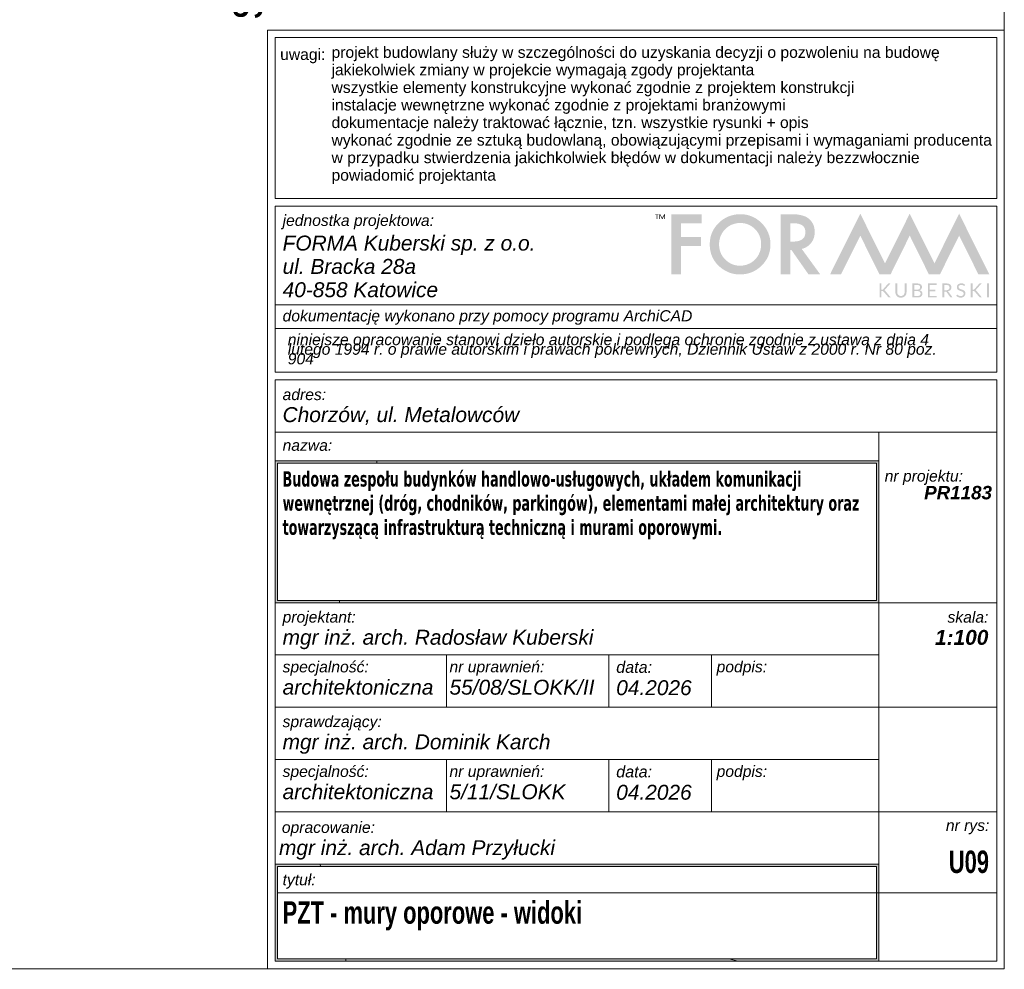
# Model space of a CAD drawing. Extents: x 250 to 10950, y 49 to 2920.
# Tile 12 of 23: x 9632 to 10950, y 49 to 1320. Entities that reach past the tile are written whole.
import ezdxf

# ---------------------------------------------------------------- set-up
doc = ezdxf.new("R2010")
doc.units = 0
doc.header["$MEASUREMENT"] = 0
doc.styles.add('STYL_AUTOMATYCZNY_1', font='arial.ttf')
doc.styles.add('STYL_AUTOMATYCZNY_2', font='arial.ttf')
doc.styles.add('STYL_AUTOMATYCZNY_4', font='arial.ttf', dxfattribs={"width": 0.7})
doc.styles.add('STYL_AUTOMATYCZNY_5', font='tahoma.ttf', dxfattribs={"width": 0.7})
doc.styles.add('STYL_AUTOMATYCZNY_7', font='arial.ttf', dxfattribs={"width": 0.8})

# ---------------------------------------------------------------- blocks, each defined once
blk = doc.blocks.new('*X2')
at = {"color": 8, "linetype": 'Continuous', "lineweight": 13, "ltscale": 0.1}
for p, q in [((10034, 190), (10034.8, 187)), ((10068.9, 60), (10068.1, 63)), ((10068.1, 63), (10068.9, 60)), ((10581.9, 63), (10593.1, 60)), ((10581.9, 63), (10593.1, 60))]:
    blk.add_line(p, q, dxfattribs=at)
blk = doc.blocks.new('Wypełnienie_1', base_point=(0, 0))
at = {"linetype": 'Continuous', "lineweight": 13}
h = blk.add_hatch(color=8, dxfattribs=at)
h.paths.add_polyline_path([(9973.9, 190), (9973.9, 60), (10781.9, 60), (10781.9, 190)])
h.paths.add_polyline_path([(9976.9, 187), (10778.9, 187), (10778.9, 63), (9976.9, 63)], flags=0)
at = {"color": 8, "linetype": 'Continuous', "lineweight": 13, "ltscale": 0.1}
blk.add_blockref('*X2', (0, 0), dxfattribs=at)
blk = doc.blocks.new('*X4')
at = {"color": 8, "linetype": 'Continuous', "lineweight": 13, "ltscale": 0.1}
for p, q in [((10110.6, 729.7), (10109.8, 726.7)), ((10060.6, 543), (10059.8, 540))]:
    blk.add_line(p, q, dxfattribs=at)
blk = doc.blocks.new('Wypełnienie_2', base_point=(0, 0))
at = {"linetype": 'Continuous', "lineweight": 13}
h = blk.add_hatch(color=8, dxfattribs=at)
h.paths.add_polyline_path([(9973.9, 729.7), (9973.9, 540), (10781.9, 540), (10781.9, 729.7)])
h.paths.add_polyline_path([(9976.9, 726.7), (10778.9, 726.7), (10778.9, 543), (9976.9, 543)], flags=0)
at = {"color": 8, "linetype": 'Continuous', "lineweight": 13, "ltscale": 0.1}
blk.add_blockref('*X4', (0, 0), dxfattribs=at)

msp = doc.modelspace()

# ---------------------------------------------------------------- hatches: boundary and pattern name
at = {"linetype": 'Continuous', "lineweight": 13, "ltscale": 0.1}
for points in [[(10482.5, 1059.3), (10484.5, 1059.3), (10484.5, 1053.6), (10485.4, 1053.6), (10485.4, 1059.3), (10487.4, 1059.3), (10487.4, 1060.1), (10482.5, 1060.1)], [(10494.7, 1060.1), (10492.1, 1055), (10489.5, 1060.1), (10488.5, 1060.1), (10488.4, 1060.1), (10488.4, 1053.6), (10489.3, 1053.6), (10489.3, 1058.4), (10491.8, 1053.6), (10492.4, 1053.6), (10494.9, 1058.4), (10494.9, 1053.6), (10495.8, 1053.6), (10495.8, 1060.1), (10495.7, 1060.1)], [(10504.3, 979.4), (10517.1, 979.4), (10517.1, 1017.4), (10544, 1017.4), (10544, 1029.5), (10517.1, 1029.5), (10517.1, 1048), (10544.9, 1048), (10544.9, 1060.1), (10504.3, 1060.1)], [(10915.4, 979.4), (10930, 979.4), (10889.5, 1060.8), (10856.5, 994.2), (10823.4, 1060.8), (10790.3, 994.2), (10757.2, 1060.8), (10716.7, 979.4), (10731.3, 979.4), (10757.2, 1031.4), (10782.9, 979.4), (10797.7, 979.4), (10823.4, 1031.4), (10849.1, 979.4), (10863.8, 979.4), (10889.5, 1031.4)], [(10790, 958.1, 0.101303), (10789.4, 958.4, 0.066881), (10789.9, 958.8, 0.0278), (10790.4, 959.3), (10797.6, 967.4), (10795.4, 967.4, 0.118054), (10794.7, 967.2, 0.093914), (10794.1, 966.8), (10787.9, 959.7, -0.115366), (10787.3, 959.2, -0.100772), (10786.5, 959.1), (10785.6, 959.1), (10785.6, 967.4), (10783, 967.4), (10783, 948.6), (10785.6, 948.6), (10785.6, 957.2), (10786.7, 957.2, -0.037332), (10787.3, 957.1, -0.076011), (10787.6, 957, -0.068662), (10787.9, 956.8, -0.026024), (10788.2, 956.6), (10794.7, 949.1, 0.010327), (10794.9, 948.9, 0.075113), (10795.1, 948.7, 0.060716), (10795.4, 948.6, 0.056452), (10795.8, 948.6), (10798, 948.6), (10790.6, 957.5, 0.039062)], [(10816.6, 955.9, -0.082384), (10816.2, 953.8, -0.103145), (10815.3, 952.1, -0.110054), (10813.7, 951, -0.102262), (10811.6, 950.6, -0.102407), (10809.5, 951, -0.1085), (10808, 952.1, -0.101976), (10807, 953.8, -0.081853), (10806.7, 955.9), (10806.7, 967.4), (10804.1, 967.4), (10804.1, 955.9, 0.089428), (10804.7, 952.9, 0.101913), (10806.1, 950.5, 0.10451), (10808.5, 948.9, 0.098661), (10811.6, 948.3, 0.098661), (10814.7, 948.9, 0.104812), (10817.1, 950.5, 0.100774), (10818.6, 952.9, 0.08906), (10819.1, 955.9), (10819.1, 967.4), (10816.6, 967.4)], [(10847.8, 948.6), (10859.4, 948.6), (10859.4, 950.6), (10850.3, 950.6), (10850.3, 957), (10857.6, 957), (10857.6, 959), (10850.3, 959), (10850.3, 965.3), (10859.4, 965.3), (10859.4, 967.4), (10847.8, 967.4)], [(10896.5, 957.6, 0.073727), (10895.1, 958.5, 0.022661), (10893.4, 959.1, 0.001624), (10891.8, 959.7, -0.050407), (10890.3, 960.3, -0.101834), (10889.3, 961.2, -0.162278), (10888.9, 962.5, -0.101437), (10889.1, 963.7, -0.111835), (10889.8, 964.6, -0.09946), (10890.9, 965.2, -0.084842), (10892.4, 965.5, -0.084164), (10893.9, 965.2, -0.049138), (10895, 964.7, -0.028511), (10895.8, 964.2, 0.060544), (10896.1, 964.1, 0.101364), (10896.3, 964, 0.157827), (10896.6, 964.1, 0.094065), (10896.9, 964.4), (10897.5, 965.6, 0.102182), (10895.2, 967.1, 0.091901), (10892.4, 967.6, 0.095508), (10889.9, 967.1, 0.099072), (10888.1, 966, 0.100643), (10886.9, 964.3, 0.098216), (10886.6, 962.4, 0.106855), (10886.9, 960.3, 0.103303), (10888, 958.9, 0.080186), (10889.4, 958, 0.026095), (10891, 957.4, 0.000684), (10892.3, 957, -0.000078), (10892.7, 956.8, -0.05641), (10894.1, 956.2, -0.106173), (10895.1, 955.3, -0.155185), (10895.5, 953.9, -0.099216), (10895.3, 952.5, -0.109038), (10894.5, 951.4, -0.101102), (10893.3, 950.7, -0.085027), (10891.7, 950.5, -0.09381), (10889.9, 950.8, -0.053931), (10888.6, 951.4, -0.02637), (10887.7, 952.1, 0.066002), (10887.4, 952.3, 0.109042), (10887.1, 952.3, 0.145236), (10886.7, 952.3, 0.093388), (10886.5, 952), (10885.7, 950.8, 0.099895), (10888.3, 949, 0.104143), (10891.6, 948.4, 0.093688), (10894.3, 948.8, 0.102478), (10896.3, 950.1, 0.105197), (10897.5, 952, 0.093172), (10897.9, 954.3, 0.112896), (10897.5, 956.2, 0.102355)], [(10912, 958.1, 0.09921), (10911.4, 958.4, 0.066881), (10911.9, 958.8, 0.0278), (10912.4, 959.3), (10919.6, 967.4), (10917.4, 967.4, 0.118053), (10916.8, 967.2, 0.094786), (10916.2, 966.8), (10909.9, 959.7, -0.114652), (10909.4, 959.2, -0.100772), (10908.6, 959.1), (10907.6, 959.1), (10907.6, 967.4), (10905.1, 967.4), (10905.1, 948.6), (10907.6, 948.6), (10907.6, 957.2), (10908.8, 957.2, -0.037332), (10909.3, 957.1, -0.076011), (10909.7, 957, -0.068662), (10910, 956.8, -0.028014), (10910.3, 956.6), (10916.7, 949.1, 0.010327), (10917, 948.9, 0.075113), (10917.2, 948.7, 0.059947), (10917.5, 948.6, 0.055724), (10917.9, 948.6), (10920.1, 948.6), (10912.6, 957.5, 0.03707)], [(10926.8, 948.6), (10929.4, 948.6), (10929.4, 967.4), (10926.8, 967.4)]]:
    msp.add_hatch(color=8, dxfattribs=at).paths.add_polyline_path(points)
h = msp.add_hatch(color=8, dxfattribs=at)
h.paths.add_polyline_path([(10558.7, 1035.3, 0.101189), (10555.7, 1020, 0.048549), (10556.5, 1011.2, 0.054522), (10559, 1003.2, 0.11056), (10568.9, 989.8, 0.087247), (10581.7, 982, 0.092204), (10596, 979.4, 0.09624), (10611.7, 982.3, 0.097608), (10625, 991.1, 0.10018), (10634, 1004.1, 0.100025), (10637, 1019.6, 0.099314), (10634, 1035.1, 0.098236), (10625.1, 1048.2, 0.097934), (10612, 1057.1, 0.099073), (10596.6, 1060.1, 0.097375), (10581, 1057.1, 0.09746), (10567.7, 1048.3, 0.098478)])
h.paths.add_polyline_path([(10570.3, 1008.4, -0.097227), (10568.2, 1019.9, -0.198912), (10576.4, 1040.1, -0.200494), (10596.4, 1048.3, -0.20202), (10616.4, 1040.1, -0.100382), (10622.5, 1030.9, -0.095057), (10624.5, 1019.7, -0.196581), (10616.3, 999.3, -0.199682), (10596.1, 991.1, -0.099264), (10585.7, 993.1, -0.093215), (10576.7, 999.2, -0.104964)], flags=0)
h = msp.add_hatch(color=8, dxfattribs=at)
h.paths.add_polyline_path([(10650.7, 1060.1), (10650.7, 979.4), (10663.5, 979.4), (10663.5, 1012.1), (10665.1, 1012.1), (10687.8, 979.6), (10687.9, 979.4), (10703.7, 979.4), (10678.8, 1013.6, 0.167582), (10691.3, 1021.4, 0.087872), (10695, 1028.2, 0.080664), (10696.2, 1036.2, 0.104867), (10694.3, 1046.2, 0.11202), (10688.3, 1054, 0.063058), (10684.2, 1056.7, 0.048634), (10679, 1058.5, 0.036432), (10672.6, 1059.7, 0.027487), (10665.2, 1060.1)])
h.paths.add_polyline_path([(10667, 1023.4), (10663.5, 1023.4), (10663.5, 1048), (10667.4, 1048, -0.058921), (10674.6, 1047.2, -0.09908), (10679.7, 1045, -0.130025), (10682.7, 1041.3, -0.106185), (10683.7, 1036.1, -0.102519), (10682.7, 1030.5, -0.12895), (10679.6, 1026.5, -0.101538), (10674.3, 1024.2, -0.061179)], flags=0)
h = msp.add_hatch(color=8, dxfattribs=at)
h.paths.add_polyline_path([(10827.1, 967.4), (10827.1, 948.6), (10833.8, 948.6, 0.076324), (10836.6, 948.9, 0.098494), (10838.7, 950, 0.113318), (10839.9, 951.7, 0.105985), (10840.4, 953.9, 0.195804), (10839.3, 956.7, 0.087933), (10838, 957.7, 0.062584), (10836.2, 958.2, 0.070957), (10837.8, 958.9, 0.080044), (10838.9, 959.9, 0.087571), (10839.5, 961.1, 0.081156), (10839.8, 962.5, 0.100333), (10839.4, 964.5, 0.128299), (10838.2, 966, 0.099424), (10836.1, 967, 0.065877), (10833.1, 967.4)])
h.paths.add_polyline_path([(10833.8, 950.6), (10829.7, 950.6), (10829.7, 957.1), (10833.7, 957.1, -0.066519), (10835.6, 956.9, -0.106047), (10836.9, 956.3, -0.224918), (10837.9, 954, -0.089729), (10837.6, 952.6, -0.117356), (10836.9, 951.5, -0.105036), (10835.6, 950.8, -0.078365)], flags=0)
h.paths.add_polyline_path([(10829.7, 965.3), (10833.1, 965.3, -0.061255), (10835, 965.2, -0.103729), (10836.2, 964.6, -0.131108), (10837, 963.6, -0.097461), (10837.2, 962.1, -0.099436), (10837, 960.8, -0.125005), (10836.2, 959.8, -0.099059), (10834.9, 959.2, -0.073467), (10833, 958.9), (10829.7, 958.9)], flags=0)
h = msp.add_hatch(color=8, dxfattribs=at)
h.paths.add_polyline_path([(10867, 967.4), (10867, 948.6), (10869.5, 948.6), (10869.5, 956.4), (10871.4, 956.4, -0.043282), (10871.9, 956.4, -0.077896), (10872.2, 956.3, -0.11954), (10872.7, 955.8), (10877.6, 949.1, 0.261928), (10878.6, 948.6), (10880.8, 948.6), (10875.4, 956, 0.108571), (10874.5, 956.8, 0.072255), (10876.5, 957.6, 0.085745), (10877.9, 958.7, 0.091875), (10878.8, 960.3, 0.087414), (10879.2, 962.1, 0.100395), (10878.7, 964.3, 0.1244), (10877.5, 966, 0.102483), (10875.4, 967, 0.06791), (10872.3, 967.4)])
h.paths.add_polyline_path([(10869.5, 965.3), (10872.3, 965.3, -0.063388), (10874.2, 965.1, -0.101064), (10875.6, 964.5, -0.232745), (10876.7, 962, -0.100843), (10876.4, 960.5, -0.11569), (10875.5, 959.3, -0.10152), (10874.1, 958.5, -0.076882), (10872.2, 958.3), (10869.5, 958.3)], flags=0)

# ---------------------------------------------------------------- linework, layer by layer
at = {"color": 7, "linetype": 'Continuous', "lineweight": 13, "ltscale": 0.1}
for p, q in [((10950, 2920), (10950, 50)), ((9963.9, 1306.6), (9963.9, 49.2)), ((10950, 1306.6), (9963.9, 1306.6)), ((10950, 50), (10950, 1306.6)), ((9973.9, 1081.1), (9973.9, 1296.6)), ((10940, 1296.6), (9973.9, 1296.6)), ((10940, 1296.6), (10940, 1081.1)), ((10940, 1081.1), (9973.9, 1081.1)), ((10940, 1070.8), (9973.9, 1070.8)), ((9973.9, 1070.8), (9973.9, 848.6)), ((10940, 1070.8), (10940, 848.6)), ((10940, 938.6), (9973.9, 938.6)), ((10940, 938.6), (9973.9, 938.6)), ((10940, 906.9), (9973.9, 906.9)), ((10779, 906.9), (9973.9, 906.9)), ((10940, 848.6), (9973.9, 848.6)), ((9973.9, 838.3), (9973.9, 190)), ((10940, 838.3), (9973.9, 838.3)), ((10940, 838.3), (10940, 190)), ((10940, 768.3), (9973.9, 768.3)), ((10940, 768.3), (9973.9, 768.3)), ((10781.9, 768.3), (10781.9, 190)), ((10781.9, 729.7), (9973.9, 729.7)), ((9976.9, 726.7), (9976.9, 543)), ((10778.9, 726.7), (9976.9, 726.7)), ((10778.9, 543), (10778.9, 726.7)), ((9976.9, 543), (10778.9, 543)), ((10781.9, 540), (9973.9, 540)), ((10781.9, 540), (10940, 540)), ((10781.9, 470), (9973.9, 470)), ((10203.1, 470), (10203.1, 400)), ((10420.8, 470), (10420.8, 400)), ((10558, 470), (10558, 400)), ((10781.9, 400), (9973.9, 400)), ((10781.9, 400), (9973.9, 400)), ((9973.9, 400), (9973.9, 190)), ((10940, 400), (10781.9, 400)), ((10781.9, 400), (10781.9, 190)), ((10781.9, 330), (9973.9, 330)), ((10203.1, 330), (10203.1, 260)), ((10420.8, 330), (10420.8, 260)), ((10558, 330), (10558, 260)), ((10781.9, 260), (9973.9, 260)), ((10940, 260), (10781.9, 260)), ((9973.9, 190), (9973.9, 60)), ((10781.9, 190), (9973.9, 190)), ((10781.9, 190), (9973.9, 190)), ((10781.9, 190), (9973.9, 190)), ((9976.9, 187), (9976.9, 63)), ((10778.9, 187), (9976.9, 187)), ((10778.9, 63), (10778.9, 187)), ((10781.9, 190), (10781.9, 60)), ((10940, 190), (10940, 60)), ((10940, 151.4), (9976.9, 151.4)), ((10940, 60), (9973.9, 60)), ((9976.9, 63), (10778.9, 63)), ((10950, 50), (250, 50)), ((9963.9, 50), (10950, 50)), ((10950, 50), (9963.9, 50))]:
    msp.add_line(p, q, dxfattribs=at)

# ---------------------------------------------------------------- block references
at = {"color": 8, "linetype": 'Continuous', "lineweight": 13, "ltscale": 0.1}
for name in ['Wypełnienie_2', 'Wypełnienie_1']:
    msp.add_blockref(name, (0, 0), dxfattribs=at)

# ---------------------------------------------------------------- texts
at = {"color": 7, "linetype": 'Continuous', "lineweight": 13, "insert": (9939, 1788.5), "char_height": 50, "attachment_point": 5, "rotation": 90, "style": 'STYL_AUTOMATYCZNY_7'}
msp.add_mtext('\\A1;{\\pqc;\\fArial|b0|i0|c238|p0;\\W0.800000;schemat lokalizacji murów oporowych}', dxfattribs=at)
at = {"color": 7, "linetype": 'Continuous', "lineweight": 13}
for s, insert, char_height, width, attachment_point, line_spacing_factor, style in [('\\A1;{\\pql;\\fArial|b0|i0|c238|p0;\\W1.000000;projekt budowlany służy w szczególności do uzyskania decyzji o pozwoleniu na budowę\\P\\pql;\\fArial|b0|i0|c238|p0;\\W1.000000;jakiekolwiek zmiany w projekcie wymagają zgody projektanta\\P\\pql;\\fArial|b0|i0|c238|p0;\\W1.000000;wszystkie elementy konstrukcyjne wykonać zgodnie z projektem konstrukcji\\P\\pql;\\fArial|b0|i0|c238|p0;\\W1.000000;instalacje wewnętrzne wykonać zgodnie z projektami branżowymi\\P\\pql;\\fArial|b0|i0|c238|p0;\\W1.000000;dokumentacje należy traktować łącznie, tzn. wszystkie rysunki + opis\\P\\pql;\\fArial|b0|i0|c238|p0;\\W1.000000;wykonać zgodnie ze sztuką budowlaną, obowiązującymi przepisami i wymaganiami producenta\\P\\pql;\\fArial|b0|i0|c238|p0;\\W1.000000;w przypadku stwierdzenia jakichkolwiek błędów w dokumentacji należy bezzwłocznie powiadomić projektanta}', (10049.4, 1100.4), 15, 890.597, 7, 0.939685, 'STYL_AUTOMATYCZNY_2'), ('\\A1;{\\pql;\\fArial|b0|i1|c238|p0;\\W1.000000;niniejsze opracowanie stanowi dzieło autorskie i podlega ochronie zgodnie z ustawą z dnia 4 lutego 1994 r.\\fArial|b0|i1|c238|p0;\\W1.000000; \\fArial|b0|i1|c238|p0;\\W1.000000;o prawie autorskim i prawach pokrewnych, Dziennik Ustaw z 2000 r. Nr 80 poz. 904}', (9990.8, 858.9), 15, 905.29, 7, 0.512247, 'STYL_AUTOMATYCZNY_1'), ('\\A1;{\\pql;\\fTahoma|b1|i0|c238|p0;\\W0.700000;Budowa zespołu budynków handlowo-usługowych, układem komunikacji wewnętrznej (dróg, chodników, parkingów), elementami małej architektury oraz towarzyszącą infrastrukturą techniczną i murami oporowymi.}', (9983.9, 716), 20.5652, 782.385, 1, 0.943314, 'STYL_AUTOMATYCZNY_5'), ('\\A1;{\\pqr;\\fArial|b0|i1|c238|p0;\\W1.000000;nr projektu:\\fArial|b1|i1|c238|p0;\\H1.333333x;\\W1.000000;        \\fArial|b1|i1|c238|p0;\\H0.900000x;\\W1.000000;PR1183}', (10933.5, 717.1), 15, 151.43, 3, 0.830292, 'STYL_AUTOMATYCZNY_1')]:
    msp.add_mtext(s, dxfattribs=dict(at, insert=insert, char_height=char_height, width=width, attachment_point=attachment_point, line_spacing_factor=line_spacing_factor, style=style))
for s, insert, char_height, attachment_point, style in [('\\A1;{\\pql;\\fArial|b0|i0|c238|p0;\\W1.000000;uwagi:}', (9980.6, 1262.1), 15, 7, 'STYL_AUTOMATYCZNY_2'), ('\\A1;{\\pql;\\fArial|b0|i1|c238|p0;\\W1.000000;jednostka projektowa:}', (9983.9, 1049.6), 15, 4, 'STYL_AUTOMATYCZNY_1'), ('\\A1;{\\pql;\\fArial|b0|i1|c238|p0;\\W1.000000;dokumentację wykonano przy pomocy programu ArchiCAD}', (9983.9, 912), 15, 7, 'STYL_AUTOMATYCZNY_1'), ('\\A1;{\\pql;\\fArial|b0|i1|c238|p0;\\W1.000000;nazwa: }', (9983.9, 750.7), 15, 4, 'STYL_AUTOMATYCZNY_1'), ('\\A1;{\\pql;\\fArial|b0|i1|c238|p0;\\W1.000000;specjalność:}', (9983.9, 451.9), 15, 4, 'STYL_AUTOMATYCZNY_1'), ('\\A1;{\\pql;\\fArial|b0|i1|c238|p0;\\W1.000000;nr uprawnień:}', (10207.3, 452), 15, 4, 'STYL_AUTOMATYCZNY_1'), ('\\A1;{\\pql;\\fArial|b0|i1|c238|p0;\\W1.000000;podpis:}', (10564.9, 452), 15, 4, 'STYL_AUTOMATYCZNY_1'), ('\\A1;{\\pql;\\fArial|b0|i1|c238|p0;\\W1.000000;architektoniczna}', (9983.9, 426.7), 20, 4, 'STYL_AUTOMATYCZNY_1'), ('\\A1;{\\pql;\\fArial|b0|i1|c238|p0;\\W1.000000;55/08/SLOKK/II}', (10207.3, 426.7), 20, 4, 'STYL_AUTOMATYCZNY_1'), ('\\A1;{\\pql;\\fArial|b0|i1|c238|p0;\\W1.000000;specjalność:}', (9983.9, 311.9), 15, 4, 'STYL_AUTOMATYCZNY_1'), ('\\A1;{\\pql;\\fArial|b0|i1|c238|p0;\\W1.000000;nr uprawnień:}', (10207.3, 312), 15, 4, 'STYL_AUTOMATYCZNY_1'), ('\\A1;{\\pql;\\fArial|b0|i1|c238|p0;\\W1.000000;podpis:}', (10564.9, 312), 15, 4, 'STYL_AUTOMATYCZNY_1'), ('\\A1;{\\pql;\\fArial|b0|i1|c238|p0;\\W1.000000;architektoniczna}', (9983.9, 286.7), 20, 4, 'STYL_AUTOMATYCZNY_1'), ('\\A1;{\\pql;\\fArial|b0|i1|c238|p0;\\W1.000000;5/11/SLOKK}', (10207.3, 286.7), 20, 4, 'STYL_AUTOMATYCZNY_1'), ('\\A1;{\\pql;\\fArial|b0|i1|c238|p0;\\W1.000000;opracowanie:}', (9982.9, 237), 15, 4, 'STYL_AUTOMATYCZNY_1'), ('\\A1;{\\pqr;\\fArial|b0|i1|c238|p0;\\W1.000000;nr rys:}', (10930, 239.7), 15, 6, 'STYL_AUTOMATYCZNY_1'), ('\\A1;{\\pql;\\fArial|b0|i1|c238|p0;\\W1.000000;mgr inż. arch. Adam Przyłucki}', (9979.1, 209), 20, 4, 'STYL_AUTOMATYCZNY_1'), ('\\A1;{\\pqr;\\fArial|b1|i0|c238|p0;\\W0.700000;U09}', (10929.5, 177.7), 30, 9, 'STYL_AUTOMATYCZNY_4'), ('\\A1;{\\pql;\\fArial|b0|i1|c238|p0;\\W1.000000;tytuł:}', (9983.9, 166.9), 15, 4, 'STYL_AUTOMATYCZNY_1'), ('\\A1;{\\pql;\\fArial|b1|i0|c238|p0;\\W0.700000;PZT - mury oporowe - widoki}', (9983.9, 140.2), 30, 1, 'STYL_AUTOMATYCZNY_4')]:
    msp.add_mtext(s, dxfattribs=dict(at, insert=insert, char_height=char_height, attachment_point=attachment_point, style=style))
at = {"color": 7, "linetype": 'Continuous', "lineweight": 13, "style": 'STYL_AUTOMATYCZNY_1'}
for s, insert, char_height, attachment_point, line_spacing_factor in [('\\A1;{\\pql;\\fArial|b0|i1|c238|p0;\\W1.000000;FORMA Kuberski sp. z o.o.\\P\\pql;\\fArial|b0|i1|c238|p0;\\W1.000000;ul. Bracka 28a\\P\\pql;\\fArial|b0|i1|c238|p0;\\W1.000000;40-858 Katowice}', (9983.9, 1031.4), 20, 1, 0.936511), ('\\A1;{\\pql;\\fArial|b0|i1|c238|p0;\\W1.000000;adres:\\P\\pql;\\fArial|b0|i1|c238|p0;\\H1.333333x;\\W1.000000;Chorzów, ul. Metalowców}', (9983.9, 802.1), 15, 4, 0.977582), ('\\A1;{\\pql;\\fArial|b0|i1|c238|p0;\\W1.000000;projektant:\\P\\pql;\\fArial|b0|i1|c238|p0;\\H1.333333x;\\W1.000000;mgr inż. arch.\\fArial|b0|i1|c238|p0;\\W1.000000; \\fArial|b0|i1|c238|p0;\\W1.000000;Radosław\\fArial|b0|i1|c238|p0;\\W1.000000; \\fArial|b0|i1|c238|p0;\\W1.000000;Kuberski}', (9983.9, 503), 15, 4, 0.987578), ('\\A1;{\\pqr;\\fArial|b0|i1|c238|p0;\\W1.000000;skala:\\P\\pqr;\\fArial|b1|i1|c238|p0;\\H1.333333x;\\W1.000000;1:100}', (10928.7, 528.2), 15, 3, 0.986361), ('\\A1;{\\pql;\\fArial|b0|i1|c238|p0;\\W1.000000;data:\\P\\pql;\\fArial|b0|i1|c238|p0;\\H1.295714x;\\W1.000000;04.2026}', (10430.5, 461.5), 15.436, 1, 0.983795), ('\\A1;{\\pql;\\fArial|b0|i1|c238|p0;\\W1.000000;sprawdzający\\fArial|b0|i1|c238|p0;\\W1.000000;:\\P\\pql;\\fArial|b0|i1|c238|p0;\\H1.333333x;\\W1.000000;mgr inż. arch.\\fArial|b0|i1|c238|p0;\\W1.000000; \\fArial|b0|i1|c238|p0;\\W1.000000;Dominik\\fArial|b0|i1|c238|p0;\\W1.000000; \\fArial|b0|i1|c238|p0;\\W1.000000;Karch}', (9983.9, 363), 15, 4, 0.987578), ('\\A1;{\\pql;\\fArial|b0|i1|c238|p0;\\W1.000000;data:\\P\\pql;\\fArial|b0|i1|c238|p0;\\H1.295714x;\\W1.000000;04.2026}', (10430.5, 321.5), 15.436, 1, 0.983795)]:
    msp.add_mtext(s, dxfattribs=dict(at, insert=insert, char_height=char_height, attachment_point=attachment_point, line_spacing_factor=line_spacing_factor))

doc.saveas('drawing.dxf')
